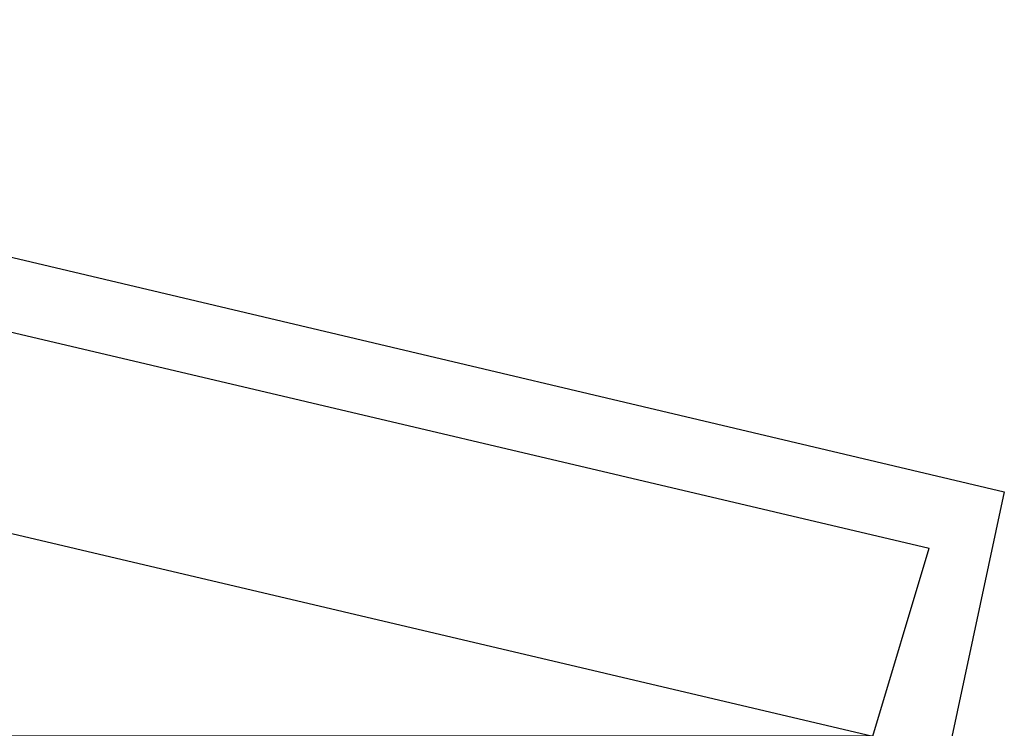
# Model space of a CAD drawing. Header units: feet. Extents: x -79 to 198, y -22 to 181.
# Tile 50 of 256: x 94.394 to 95.093, y 27.397 to 27.899. Entities that reach past the tile are written whole.
import ezdxf

# ---------------------------------------------------------------- set-up
doc = ezdxf.new("R2010")
doc.units = ezdxf.units.FT
doc.layers.add('A-LINEA', color=7, linetype='CONTINUOUS')
doc.layers.add('A-MURO-CONCRETO', color=8, linetype='CONTINUOUS')

msp = doc.modelspace()

# ---------------------------------------------------------------- linework, layer by layer
at = {"layer": 'A-LINEA'}
for p, q in [((89.5467, 28.8178), (95.04, 27.5244)), ((95.0933, 27.5644), (95.0533, 27.3778)), ((95, 27.3911), (95.04, 27.5244))]:
    msp.add_line(p, q, dxfattribs=at)
for points in [[(89.1067, 27.1911), (89.5067, 28.8844), (95.0933, 27.5644)], [(95, 27.3911), (94.6533, 25.9244), (91.2533, 26.7378), (91.6, 28.1911), (95, 27.3911)]]:
    msp.add_lwpolyline(points, dxfattribs=at)
at = {"layer": 'A-MURO-CONCRETO'}
msp.add_lwpolyline([(91.6, 28.1911), (95, 27.3911), (91.4133, 27.3911), (91.6, 28.1911), (91.6, 28.1911)], dxfattribs=at)

doc.saveas('drawing.dxf')
